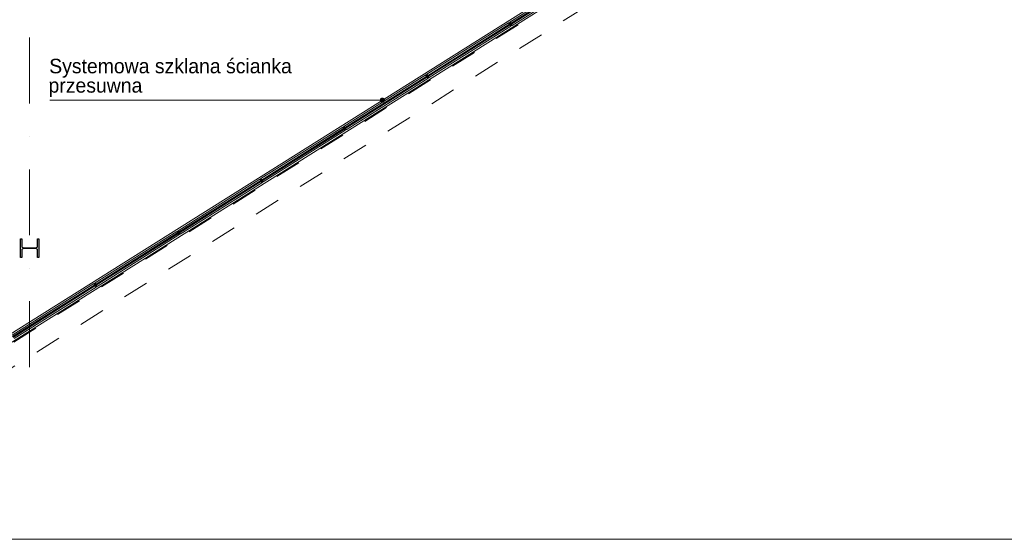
# Model space of a CAD drawing. Header units: metres. Extents: x 10441 to 19716, y -6570 to 1447.
# Tile 3 of 50: x 15866 to 16816, y -6570 to -6069. Entities that reach past the tile are written whole.
import ezdxf
from ezdxf.enums import TextEntityAlignment as Align

# ---------------------------------------------------------------- set-up
doc = ezdxf.new("R2010")
doc.units = ezdxf.units.M
doc.header["$MEASUREMENT"] = 0
for name, pattern in [('8', [0.5, 0.25, -0.25]), ('CONTINOUS', [0]), ('DASHDOT', [25.4, 12.7, -6.35, 0, -6.35])]:
    doc.linetypes.add(name, pattern=pattern)
doc.layers.get('0').update_dxf_attribs({"color": 8})
for name, color, linetype, lineweight in [('#elektryczne', 8, 'Continuous', 20), ('_K_stal', 8, 'Continuous', 25), ('A_B.CIENKIE', 8, 'Continuous', 9), ('A_OPISY', 8, 'Continuous', 18), ('A_OSIE', 8, 'Continuous', 13), ('A_OZACZENIE DRZWI', 8, 'Continuous', 13), ('A_OZNACZENIA OKIEN', 8, 'Continuous', 13), ('A_STOLARKA', 8, 'Continuous', 5)]:
    doc.layers.add(name, color=color, linetype=linetype, lineweight=lineweight)
doc.styles.add('m1_romans', font='romans.shx', dxfattribs={"width": 0.8})
doc.styles.add('opisy okien', font='txt', dxfattribs={"height": 15})

# ---------------------------------------------------------------- blocks, each defined once
blk = doc.blocks.new('_Dot')
at = {"color": 0, "linetype": 'ByBlock', "lineweight": -2}
blk.add_line((-0.5, 0), (-1, 0), dxfattribs=at)
at = {"color": 0, "linetype": 'ByBlock', "const_width": 0.5}
blk.add_lwpolyline([(-0.25, 0, 1), (0.25, 0, 1)], format="xyb", close=True, dxfattribs=at)
blk = doc.blocks.new('podkład')
at = {"layer": '_K_stal', "color": 8}
blk.add_lwpolyline([(11701.09, -4035.7), (11702.49, -4035.7), (11702.49, -4053.7), (11701.09, -4053.7), (11701.09, -4046.62, 0.414214), (11699.59, -4045.12), (11687.39, -4045.12, 0.414214), (11685.89, -4046.62), (11685.89, -4053.7), (11684.49, -4053.7), (11684.49, -4035.7), (11685.89, -4035.7), (11685.89, -4042.77, 0.414214), (11687.39, -4044.27), (11699.59, -4044.27, 0.414214), (11701.09, -4042.77)], format="xyb", close=True, dxfattribs=at)
at = {"layer": 'A_B.CIENKIE', "color": 8, "linetype": '8', "ltscale": 100}
for p, q in [((11593.49, -4188.5), (12953.49, -3333.65)), ((11573.49, -4224.7), (12973.49, -3344.7))]:
    blk.add_line(p, q, dxfattribs=at)
at = {"layer": 'A_OPISY', "color": 8, "linetype": 'CONTINOUS', "ltscale": 0.1}
blk.add_lwpolyline([(12028.85, -3902.02), (11905.04, -3902.02), (11713.06, -3902.02)], dxfattribs=at)
at = {"layer": 'A_OSIE', "color": 8, "linetype": 'DASHDOT', "ltscale": 5}
blk.add_line((11693.49, -4159.34), (11693.49, -2044.7), dxfattribs=at)
at = {"layer": 'A_STOLARKA', "color": 8}
for p, q in [((11593.51, -4178.81), (12235.67, -3775.16)), ((11597.34, -4184.9), (12239.51, -3781.26)), ((12235.74, -3777.05), (12156.88, -3826.62)), ((12157.36, -3828.05), (12236.82, -3778.1)), ((12237.11, -3778.51), (12157.54, -3828.53)), ((12237.35, -3778.95), (12157.89, -3828.89)), ((12158.97, -3829.95), (12237.83, -3780.38)), ((12155.69, -3827.37), (12076.83, -3876.94)), ((12156.76, -3828.42), (12077.31, -3878.37)), ((12157.12, -3828.79), (12077.49, -3878.84)), ((12157.8, -3830.72), (12155.67, -3827.34)), ((12156.69, -3828.11), (12155.8, -3827.26)), ((12156.36, -3827.79), (12156.51, -3827.69)), ((12156.45, -3827.73), (12156.69, -3828.11)), ((12156.89, -3828.05), (12156.58, -3827.7)), ((12156.72, -3828.15), (12156.69, -3828.11)), ((12157.54, -3829.47), (12156.69, -3828.11)), ((12156.72, -3828.16), (12156.89, -3828.05)), ((12157.12, -3827.85), (12156.73, -3826.67)), ((12156.9, -3828.45), (12156.76, -3828.42)), ((12156.97, -3828), (12156.79, -3827.57)), ((12156.97, -3827.41), (12156.81, -3827.5)), ((12158.99, -3829.98), (12156.86, -3826.59)), ((12156.87, -3827.47), (12157.11, -3827.85)), ((12157.33, -3829.13), (12156.9, -3828.45)), ((12157.7, -3829.25), (12156.96, -3828.07)), ((12157.7, -3829.25), (12156.96, -3828.07)), ((12157.14, -3827.89), (12156.97, -3828)), ((12157.14, -3827.89), (12157.11, -3827.85)), ((12157.97, -3829.2), (12157.12, -3827.85)), ((12157.33, -3828.18), (12157.36, -3828.05)), ((12157.76, -3828.86), (12157.33, -3828.18)), ((12157.89, -3828.89), (12157.76, -3828.86)), ((12077.84, -3879.21), (12157.3, -3829.27)), ((12078.92, -3880.27), (12157.78, -3830.69)), ((12157.3, -3829.27), (12157.33, -3829.13)), ((12157.52, -3829.43), (12157.69, -3829.32)), ((12157.54, -3829.46), (12157.52, -3829.42)), ((12157.54, -3829.46), (12157.78, -3829.85)), ((12157.93, -3830.64), (12157.54, -3829.47)), ((12157.86, -3829.75), (12157.69, -3829.32)), ((12157.85, -3829.81), (12157.69, -3829.91)), ((12157.94, -3829.16), (12157.77, -3829.27)), ((12158.08, -3829.61), (12157.77, -3829.27)), ((12157.96, -3829.2), (12157.94, -3829.16)), ((12157.96, -3829.2), (12158.2, -3829.58)), ((12158.86, -3830.06), (12157.97, -3829.2)), ((12158.14, -3829.62), (12158.3, -3829.52)), ((12075.64, -3877.69), (11996.78, -3927.26)), ((11997.26, -3928.68), (12076.72, -3878.74)), ((12077.07, -3879.11), (11997.44, -3929.16)), ((12077.25, -3879.59), (11997.79, -3929.53)), ((11998.87, -3930.59), (12077.73, -3881.01)), ((12077.75, -3881.04), (12075.62, -3877.65)), ((12077.75, -3881.04), (12075.62, -3877.66)), ((12076.64, -3878.43), (12075.75, -3877.57)), ((12076.64, -3878.43), (12075.75, -3877.58)), ((12076.31, -3878.11), (12076.46, -3878.01)), ((12076.31, -3878.11), (12076.46, -3878.01)), ((12076.4, -3878.05), (12076.64, -3878.43)), ((12076.4, -3878.05), (12076.64, -3878.43)), ((12076.84, -3878.36), (12076.53, -3878.02)), ((12076.84, -3878.37), (12076.53, -3878.02)), ((12076.67, -3878.47), (12076.64, -3878.43)), ((12077.49, -3879.79), (12076.64, -3878.43)), ((12076.67, -3878.47), (12076.64, -3878.43)), ((12077.49, -3879.79), (12076.64, -3878.43)), ((12076.67, -3878.47), (12076.84, -3878.37)), ((12076.67, -3878.47), (12076.84, -3878.37)), ((12077.07, -3878.17), (12076.68, -3876.99)), ((12077.06, -3878.17), (12076.68, -3876.99)), ((12076.72, -3878.74), (12076.85, -3878.77)), ((12076.92, -3878.32), (12076.74, -3877.88)), ((12076.92, -3878.32), (12076.74, -3877.88)), ((12076.92, -3877.72), (12076.76, -3877.82)), ((12076.91, -3877.72), (12076.76, -3877.82)), ((12078.94, -3880.3), (12076.81, -3876.91)), ((12078.93, -3880.3), (12076.81, -3876.91)), ((12076.82, -3877.78), (12077.06, -3878.16)), ((12076.82, -3877.78), (12077.06, -3878.16)), ((12076.85, -3878.77), (12077.28, -3879.45)), ((12077.65, -3879.57), (12076.9, -3878.38)), ((12077.65, -3879.57), (12076.9, -3878.38)), ((12077.65, -3879.57), (12076.91, -3878.38)), ((12077.65, -3879.57), (12076.91, -3878.38)), ((12077.09, -3878.21), (12076.92, -3878.31)), ((12077.09, -3878.21), (12076.92, -3878.31)), ((12077.09, -3878.21), (12077.06, -3878.16)), ((12077.09, -3878.21), (12077.06, -3878.16)), ((12077.91, -3879.52), (12077.06, -3878.17)), ((12077.92, -3879.52), (12077.07, -3878.17)), ((12077.28, -3879.45), (12077.25, -3879.59)), ((12077.31, -3878.37), (12077.28, -3878.51)), ((12077.28, -3878.51), (12077.7, -3879.18)), ((12077.46, -3879.74), (12077.63, -3879.64)), ((12077.47, -3879.74), (12077.64, -3879.64)), ((12077.49, -3879.78), (12077.47, -3879.74)), ((12077.49, -3879.78), (12077.47, -3879.74)), ((12077.49, -3879.78), (12077.73, -3880.16)), ((12077.49, -3879.78), (12077.73, -3880.16)), ((12077.88, -3880.96), (12077.49, -3879.79)), ((12077.88, -3880.96), (12077.49, -3879.79)), ((12077.81, -3880.06), (12077.64, -3879.63)), ((12077.81, -3880.06), (12077.64, -3879.64)), ((12077.8, -3880.12), (12077.64, -3880.22)), ((12077.79, -3880.13), (12077.64, -3880.22)), ((12077.7, -3879.18), (12077.84, -3879.21)), ((12078.02, -3879.93), (12077.71, -3879.59)), ((12077.89, -3879.48), (12077.72, -3879.58)), ((12077.89, -3879.48), (12077.72, -3879.58)), ((12078.03, -3879.93), (12077.72, -3879.59)), ((12077.91, -3879.52), (12077.89, -3879.48)), ((12077.91, -3879.52), (12077.89, -3879.48)), ((12077.91, -3879.52), (12078.15, -3879.9)), ((12077.91, -3879.52), (12078.15, -3879.9)), ((12078.81, -3880.38), (12077.91, -3879.52)), ((12078.81, -3880.38), (12077.92, -3879.52)), ((12078.09, -3879.94), (12078.25, -3879.84)), ((12078.09, -3879.94), (12078.24, -3879.84)), ((11995.59, -3928), (11916.73, -3977.58)), ((11917.21, -3979), (11996.67, -3929.06)), ((11997.02, -3929.43), (11917.39, -3979.48)), ((11997.2, -3929.9), (11917.74, -3979.85)), ((11918.82, -3980.9), (11997.68, -3931.33)), ((11997.7, -3931.36), (11995.57, -3927.97)), ((11996.59, -3928.75), (11995.7, -3927.89)), ((11996.26, -3928.42), (11996.41, -3928.33)), ((11996.35, -3928.36), (11996.59, -3928.75)), ((11996.79, -3928.68), (11996.48, -3928.33)), ((11996.62, -3928.79), (11996.59, -3928.75)), ((11997.44, -3930.1), (11996.59, -3928.75)), ((11996.62, -3928.79), (11996.79, -3928.68)), ((11997.01, -3928.48), (11996.63, -3927.31)), ((11996.67, -3929.06), (11996.8, -3929.09)), ((11996.87, -3928.64), (11996.69, -3928.2)), ((11996.87, -3928.04), (11996.71, -3928.14)), ((11998.89, -3930.62), (11996.76, -3927.23)), ((11996.77, -3928.1), (11997.01, -3928.48)), ((11996.8, -3929.09), (11997.23, -3929.77)), ((11997.6, -3929.89), (11996.85, -3928.7)), ((11997.6, -3929.89), (11996.86, -3928.7)), ((11997.04, -3928.53), (11996.87, -3928.63)), ((11997.04, -3928.53), (11997.01, -3928.48)), ((11997.87, -3929.84), (11997.01, -3928.48)), ((11997.23, -3929.77), (11997.2, -3929.9)), ((11997.23, -3928.82), (11997.26, -3928.68)), ((11997.65, -3929.5), (11997.23, -3928.82)), ((11997.41, -3930.06), (11997.58, -3929.95)), ((11997.44, -3930.1), (11997.42, -3930.06)), ((11997.44, -3930.1), (11997.68, -3930.48)), ((11997.83, -3931.28), (11997.44, -3930.1)), ((11997.76, -3930.38), (11997.59, -3929.95)), ((11997.74, -3930.44), (11997.59, -3930.54)), ((11997.79, -3929.53), (11997.65, -3929.5)), ((11997.84, -3929.8), (11997.67, -3929.9)), ((11997.98, -3930.25), (11997.67, -3929.9)), ((11997.86, -3929.84), (11997.84, -3929.8)), ((11997.86, -3929.84), (11998.1, -3930.22)), ((11998.76, -3930.7), (11997.87, -3929.84)), ((11998.04, -3930.26), (11998.2, -3930.16)), ((11915.54, -3978.32), (11836.67, -4027.89)), ((11837.16, -4029.32), (11916.62, -3979.37)), ((11916.97, -3979.74), (11837.34, -4029.8)), ((11917.15, -3980.22), (11837.69, -4030.16)), ((11917.65, -3981.68), (11915.52, -3978.29)), ((11916.54, -3979.07), (11915.65, -3978.21)), ((11916.21, -3978.74), (11916.36, -3978.64)), ((11916.3, -3978.68), (11916.54, -3979.06)), ((11916.74, -3979), (11916.43, -3978.65)), ((11916.57, -3979.11), (11916.54, -3979.06)), ((11917.39, -3980.42), (11916.54, -3979.07)), ((11916.57, -3979.11), (11916.74, -3979)), ((11916.96, -3978.8), (11916.58, -3977.63)), ((11916.62, -3979.37), (11916.75, -3979.4)), ((11916.82, -3978.95), (11916.64, -3978.52)), ((11916.82, -3978.36), (11916.66, -3978.46)), ((11918.83, -3980.93), (11916.71, -3977.55)), ((11916.72, -3978.42), (11916.96, -3978.8)), ((11916.75, -3979.4), (11917.18, -3980.08)), ((11917.55, -3980.2), (11916.8, -3979.02)), ((11917.55, -3980.2), (11916.81, -3979.02)), ((11916.99, -3978.84), (11916.82, -3978.95)), ((11916.99, -3978.84), (11916.96, -3978.8)), ((11917.82, -3980.16), (11916.96, -3978.8)), ((11917.18, -3980.08), (11917.15, -3980.22)), ((11917.18, -3979.14), (11917.21, -3979)), ((11917.6, -3979.82), (11917.18, -3979.14)), ((11917.36, -3980.38), (11917.53, -3980.27)), ((11917.39, -3980.42), (11917.37, -3980.38)), ((11917.39, -3980.42), (11917.63, -3980.8)), ((11917.78, -3981.6), (11917.39, -3980.42)), ((11917.71, -3980.7), (11917.54, -3980.27)), ((11917.69, -3980.76), (11917.54, -3980.86)), ((11917.74, -3979.85), (11917.6, -3979.82)), ((11917.93, -3980.56), (11917.61, -3980.22)), ((11917.79, -3980.11), (11917.62, -3980.22)), ((11917.81, -3980.15), (11917.79, -3980.11)), ((11917.81, -3980.15), (11918.05, -3980.53)), ((11918.71, -3981.01), (11917.82, -3980.16)), ((11917.99, -3980.57), (11918.15, -3980.47)), ((11838.77, -4031.22), (11917.63, -3981.65)), ((11835.49, -4028.64), (11756.62, -4078.21)), ((11837.6, -4031.99), (11835.47, -4028.61)), ((11836.49, -4029.38), (11835.6, -4028.53)), ((11836.91, -4029.12), (11836.53, -4027.94)), ((11838.78, -4031.25), (11836.66, -4027.86)), ((11757.11, -4079.63), (11836.56, -4029.69)), ((11836.92, -4030.06), (11757.29, -4080.11)), ((11837.1, -4030.54), (11757.64, -4080.48)), ((11758.72, -4081.54), (11837.58, -4031.96)), ((11836.16, -4029.06), (11836.31, -4028.96)), ((11836.25, -4029), (11836.49, -4029.38)), ((11836.69, -4029.32), (11836.38, -4028.97)), ((11836.52, -4029.42), (11836.49, -4029.38)), ((11837.34, -4030.74), (11836.49, -4029.38)), ((11836.52, -4029.42), (11836.69, -4029.32)), ((11836.56, -4029.69), (11836.7, -4029.72)), ((11836.77, -4029.27), (11836.59, -4028.83)), ((11836.77, -4028.67), (11836.61, -4028.77)), ((11836.67, -4028.73), (11836.91, -4029.12)), ((11836.7, -4029.72), (11837.13, -4030.4)), ((11837.5, -4030.52), (11836.75, -4029.33)), ((11837.5, -4030.52), (11836.75, -4029.33)), ((11836.94, -4029.16), (11836.77, -4029.27)), ((11836.94, -4029.16), (11836.91, -4029.12)), ((11837.77, -4030.47), (11836.91, -4029.12)), ((11837.13, -4030.4), (11837.1, -4030.54)), ((11837.13, -4029.46), (11837.16, -4029.32)), ((11837.55, -4030.13), (11837.13, -4029.46)), ((11837.31, -4030.69), (11837.48, -4030.59)), ((11837.34, -4030.73), (11837.32, -4030.69)), ((11837.34, -4030.73), (11837.58, -4031.11)), ((11837.73, -4031.91), (11837.34, -4030.74)), ((11837.66, -4031.01), (11837.49, -4030.59)), ((11837.64, -4031.08), (11837.49, -4031.17)), ((11837.69, -4030.16), (11837.55, -4030.13)), ((11837.88, -4030.88), (11837.56, -4030.54)), ((11837.74, -4030.43), (11837.57, -4030.54)), ((11837.76, -4030.47), (11837.74, -4030.43)), ((11837.76, -4030.47), (11838, -4030.85)), ((11838.66, -4031.33), (11837.77, -4030.47)), ((11837.94, -4030.89), (11838.1, -4030.79)), ((11755.44, -4078.95), (11676.57, -4128.53)), ((11677.06, -4129.95), (11756.51, -4080.01)), ((11756.87, -4080.38), (11677.24, -4130.43)), ((11757.05, -4080.85), (11677.59, -4130.8)), ((11678.67, -4131.85), (11757.53, -4082.28)), ((11757.55, -4082.31), (11755.42, -4078.92)), ((11756.44, -4079.7), (11755.55, -4078.84)), ((11756.11, -4079.37), (11756.26, -4079.28)), ((11756.2, -4079.31), (11756.44, -4079.69)), ((11756.64, -4079.63), (11756.33, -4079.28)), ((11756.47, -4079.74), (11756.44, -4079.69)), ((11757.29, -4081.05), (11756.44, -4079.7)), ((11756.47, -4079.74), (11756.64, -4079.63)), ((11756.86, -4079.43), (11756.48, -4078.26)), ((11756.51, -4080.01), (11756.65, -4080.04)), ((11756.72, -4079.59), (11756.54, -4079.15)), ((11756.71, -4078.99), (11756.56, -4079.09)), ((11758.73, -4081.56), (11756.61, -4078.18)), ((11756.62, -4079.05), (11756.86, -4079.43)), ((11756.65, -4080.04), (11757.08, -4080.72)), ((11757.45, -4080.84), (11756.7, -4079.65)), ((11757.45, -4080.84), (11756.7, -4079.65)), ((11756.89, -4079.48), (11756.72, -4079.58)), ((11756.89, -4079.48), (11756.86, -4079.43)), ((11757.71, -4080.79), (11756.86, -4079.43)), ((11757.08, -4080.72), (11757.05, -4080.85)), ((11757.08, -4079.77), (11757.11, -4079.63)), ((11757.5, -4080.45), (11757.08, -4079.77)), ((11757.26, -4081.01), (11757.43, -4080.9)), ((11757.29, -4081.05), (11757.27, -4081.01)), ((11757.29, -4081.05), (11757.53, -4081.43)), ((11757.68, -4082.23), (11757.29, -4081.05)), ((11757.61, -4081.33), (11757.44, -4080.9)), ((11757.59, -4081.39), (11757.44, -4081.49)), ((11757.64, -4080.48), (11757.5, -4080.45)), ((11757.83, -4081.2), (11757.51, -4080.85)), ((11757.69, -4080.75), (11757.52, -4080.85)), ((11757.71, -4080.79), (11757.69, -4080.75)), ((11757.71, -4080.79), (11757.95, -4081.17)), ((11758.61, -4081.64), (11757.71, -4080.79)), ((11757.89, -4081.21), (11758.05, -4081.11))]:
    blk.add_line(p, q, dxfattribs=at)
at = {"layer": 'A_STOLARKA', "color": 8, "ltscale": 0.1}
for p, q in [((12155.67, -3827.34), (12155.8, -3827.26)), ((12156.86, -3826.59), (12156.73, -3826.67)), ((12157.8, -3830.72), (12157.93, -3830.64)), ((12158.99, -3829.98), (12158.86, -3830.06)), ((12075.62, -3877.65), (12075.75, -3877.57)), ((12075.62, -3877.66), (12075.75, -3877.58)), ((12076.81, -3876.91), (12076.68, -3876.99)), ((12076.81, -3876.91), (12076.68, -3876.99)), ((12077.75, -3881.04), (12077.88, -3880.96)), ((12077.75, -3881.04), (12077.88, -3880.96)), ((12078.94, -3880.3), (12078.81, -3880.38)), ((12078.93, -3880.3), (12078.81, -3880.38)), ((11995.57, -3927.97), (11995.7, -3927.89)), ((11996.76, -3927.23), (11996.63, -3927.31)), ((11997.7, -3931.36), (11997.83, -3931.28)), ((11998.89, -3930.62), (11998.76, -3930.7)), ((11915.52, -3978.29), (11915.65, -3978.21)), ((11916.71, -3977.55), (11916.58, -3977.63)), ((11918.83, -3980.93), (11918.71, -3981.01)), ((11917.65, -3981.68), (11917.78, -3981.6)), ((11835.47, -4028.61), (11835.6, -4028.53)), ((11836.66, -4027.86), (11836.53, -4027.94)), ((11837.6, -4031.99), (11837.73, -4031.91)), ((11838.78, -4031.25), (11838.66, -4031.33)), ((11755.42, -4078.92), (11755.55, -4078.84)), ((11756.61, -4078.18), (11756.48, -4078.26)), ((11757.55, -4082.31), (11757.68, -4082.23)), ((11758.73, -4081.56), (11758.61, -4081.64))]:
    blk.add_line(p, q, dxfattribs=at)
at = {"layer": 'A_STOLARKA', "color": 8}
for centre in [(12163.04, -3825.07), (12163.04, -3825.07), (12151.62, -3832.25), (12082.99, -3875.38), (12082.99, -3875.38), (12071.56, -3882.57), (12071.57, -3882.57), (11991.51, -3932.89), (11991.52, -3932.88), (12002.94, -3925.7), (11922.89, -3976.02), (11911.46, -3983.2), (11842.84, -4026.34), (11831.41, -4033.52), (11831.41, -4033.52), (11762.79, -4076.65), (11751.36, -4083.83), (11751.36, -4083.84)]:
    blk.add_circle(centre, 0.5, dxfattribs=at)
for centre, start, end in [((12156.54, -3827.73), 42.15231, 122.15231), ((12156.84, -3827.55), 122.15231, 202.15231), ((12156.91, -3828.09), 32.15231, 122.15231), ((12157, -3828.04), 122.15231, 212.15231), ((12157.66, -3829.28), 302.15231, 32.15231), ((12157.74, -3829.22), 212.15231, 302.15231), ((12157.82, -3829.76), 302.15231, 22.15231), ((12158.11, -3829.58), 222.15231, 302.15231), ((12076.49, -3878.05), 42.15231, 122.15231), ((12076.49, -3878.05), 42.15231, 122.15231), ((12076.78, -3877.86), 122.15231, 202.15231), ((12076.79, -3877.86), 122.15231, 202.15231), ((12076.86, -3878.41), 32.15231, 122.15231), ((12076.86, -3878.41), 32.15231, 122.15231), ((12076.95, -3878.36), 122.15231, 212.15231), ((12076.95, -3878.36), 122.15231, 212.15231), ((12077.61, -3879.6), 302.15231, 32.15231), ((12077.61, -3879.59), 302.15231, 32.15231), ((12077.69, -3879.54), 212.15231, 302.15231), ((12077.69, -3879.54), 212.15231, 302.15231), ((12077.77, -3880.08), 302.15231, 22.15231), ((12077.77, -3880.08), 302.15231, 22.15231), ((12078.06, -3879.9), 222.15231, 302.15231), ((12078.07, -3879.9), 222.15231, 302.15231), ((11996.44, -3928.37), 42.15231, 122.15231), ((11996.74, -3928.18), 122.15231, 202.15231), ((11996.81, -3928.73), 32.15231, 122.15231), ((11996.9, -3928.67), 122.15231, 212.15231), ((11997.56, -3929.91), 302.15231, 32.15231), ((11997.64, -3929.86), 212.15231, 302.15231), ((11997.72, -3930.4), 302.15231, 22.15231), ((11998.01, -3930.21), 222.15231, 302.15231), ((11916.39, -3978.68), 42.15231, 122.15231), ((11916.69, -3978.5), 122.15231, 202.15231), ((11916.76, -3979.04), 32.15231, 122.15231), ((11916.85, -3978.99), 122.15231, 212.15231), ((11917.51, -3980.23), 302.15231, 32.15231), ((11917.59, -3980.18), 212.15231, 302.15231), ((11917.67, -3980.72), 302.15231, 22.15231), ((11917.96, -3980.53), 222.15231, 302.15231), ((11836.34, -4029), 42.15231, 122.15231), ((11836.64, -4028.82), 122.15231, 202.15231), ((11836.71, -4029.36), 32.15231, 122.15231), ((11836.8, -4029.31), 122.15231, 212.15231), ((11837.46, -4030.55), 302.15231, 32.15231), ((11837.54, -4030.49), 212.15231, 302.15231), ((11837.62, -4031.03), 302.15231, 22.15231), ((11837.91, -4030.85), 222.15231, 302.15231), ((11756.29, -4079.32), 42.15231, 122.15231), ((11756.58, -4079.13), 122.15231, 202.15231), ((11756.66, -4079.68), 32.15231, 122.15231), ((11756.75, -4079.62), 122.15231, 212.15231), ((11757.41, -4080.86), 302.15231, 32.15231), ((11757.49, -4080.81), 212.15231, 302.15231), ((11757.57, -4081.35), 302.15231, 22.15231), ((11757.86, -4081.16), 222.15231, 302.15231)]:
    blk.add_arc(centre, 0.05, start, end, dxfattribs=at)
at = {"layer": 'A_OPISY', "color": 8, "linetype": 'CONTINOUS', "ltscale": 0.1, "xscale": 5, "yscale": 5, "zscale": 5, "rotation": 359.9999999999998}
blk.add_blockref('_Dot', (12033.85, -3902.02), dxfattribs=at)
at = {"layer": 'A_OPISY', "color": 8, "linetype": 'Continuous', "lineweight": 18, "style": 'opisy okien'}
for s, p in [('Systemowa szklana ścianka', (11712.36, -3876.09)), ('przesuwna', (11711.7, -3894.75))]:
    blk.add_text(s, height=14, dxfattribs=at).set_placement(p)
at = {"layer": 'A_OZACZENIE DRZWI', "color": 8, "ltscale": 0.1, "style": 'm1_romans', "width": 0.8}
for rotation, p in [(98.48606, (12735.07, -773.13)), (359.99999, (12573.8, -1012.7)), (89.99999, (11565.29, -1150.14)), (89.99999, (11872.29, -1150.14)), (89.99999, (12230.03, -1245.64)), (89.99999, (12385.87, -1249.44)), (89.99999, (11565.29, -1370.89)), (89.99999, (11872.29, -1370.89)), (89.99999, (12230.03, -1370.89)), (89.99999, (12389.3, -1370.89)), (89.99999, (11748.79, -1556.15)), (89.99999, (11986.6, -1556.15)), (89.99999, (12389.3, -1556.15)), (359.99999, (12235.05, -1664.2)), (359.99999, (12235.05, -1880.2)), (89.99999, (11745.78, -2001.94))]:
    blk.add_attdef('SZEROKOSC', text='', height=10, rotation=rotation, dxfattribs=at).set_placement(p, align=Align.BOTTOM_CENTER)
for rotation, p in [(98.48606, (12738.56, -773.47)), (359.99999, (12572.95, -1016.09)), (89.99999, (11568.68, -1150.99)), (89.99999, (11875.68, -1150.99)), (89.99999, (12233.42, -1246.49)), (89.99999, (12389.27, -1250.29)), (89.99999, (11568.68, -1371.74)), (89.99999, (11875.68, -1371.74)), (89.99999, (12233.42, -1371.74)), (89.99999, (12392.69, -1371.74)), (89.99999, (11752.19, -1557)), (89.99999, (11990, -1557)), (89.99999, (12392.69, -1557)), (359.99999, (12234.2, -1667.59)), (359.99999, (12234.2, -1883.59)), (89.99999, (11749.18, -2002.79))]:
    blk.add_attdef('WYSOKOSC', text='', height=10, rotation=rotation, dxfattribs=at).set_placement(p, align=Align.TOP_CENTER)
at = {"layer": 'A_OZNACZENIA OKIEN', "color": 8, "ltscale": 0.1, "style": 'm1_romans', "width": 0.8}
for rotation, p in [(278.86761, (13403.28, -587.56)), (278.86761, (13013.44, -645.27)), (278.86761, (12475.3, -724.92)), (278.86761, (12253.72, -757.72)), (278.86761, (11051.11, -935.72)), (0.00001, (14011.09, -903.42)), (278.86761, (10670.26, -992.09)), (0.00001, (14011.09, -1578.09)), (89.99999, (10823, -2081.55)), (89.99999, (11208, -2081.55)), (89.99999, (11974, -2081.55)), (89.99999, (13179.19, -2081.55)), (89.99999, (13543.19, -2081.55))]:
    blk.add_attdef('WYSOKOSC', text='', height=10, rotation=rotation, dxfattribs=at).set_placement(p, align=Align.TOP_CENTER)
for rotation, p in [(278.86761, (13373.71, -593.04)), (278.86761, (12983.87, -650.74)), (278.86761, (12445.73, -730.4)), (278.86761, (12224.15, -763.19)), (0.00001, (14017.48, -900.03)), (278.86761, (11021.54, -941.2)), (278.86761, (10640.69, -997.57)), (0.00001, (14017.48, -1574.7)), (89.99999, (10819.6, -2080.7)), (89.99999, (11204.6, -2080.7)), (89.99999, (11970.6, -2080.7)), (89.99999, (13175.8, -2080.7)), (89.99999, (13539.8, -2080.7))]:
    blk.add_attdef('SZEROKOSC', text='', height=10, rotation=rotation, dxfattribs=at).set_placement(p, align=Align.BOTTOM_CENTER)

msp = doc.modelspace()

# ---------------------------------------------------------------- linework, layer by layer
at = {"layer": '#elektryczne', "color": 0, "linetype": 'Continuous', "lineweight": 18}
msp.add_lwpolyline([(13875.92, -6570.28), (13875.92, -2470.28), (19715.92, -2470.28), (19715.92, -6570.28)], close=True, dxfattribs=at)

# ---------------------------------------------------------------- block references
at = {"layer": '#elektryczne', "color": 8, "linetype": 'Continuous', "lineweight": 18}
msp.add_blockref('podkład', (4182.37, -2244.78), dxfattribs=at)

doc.saveas('drawing.dxf')
